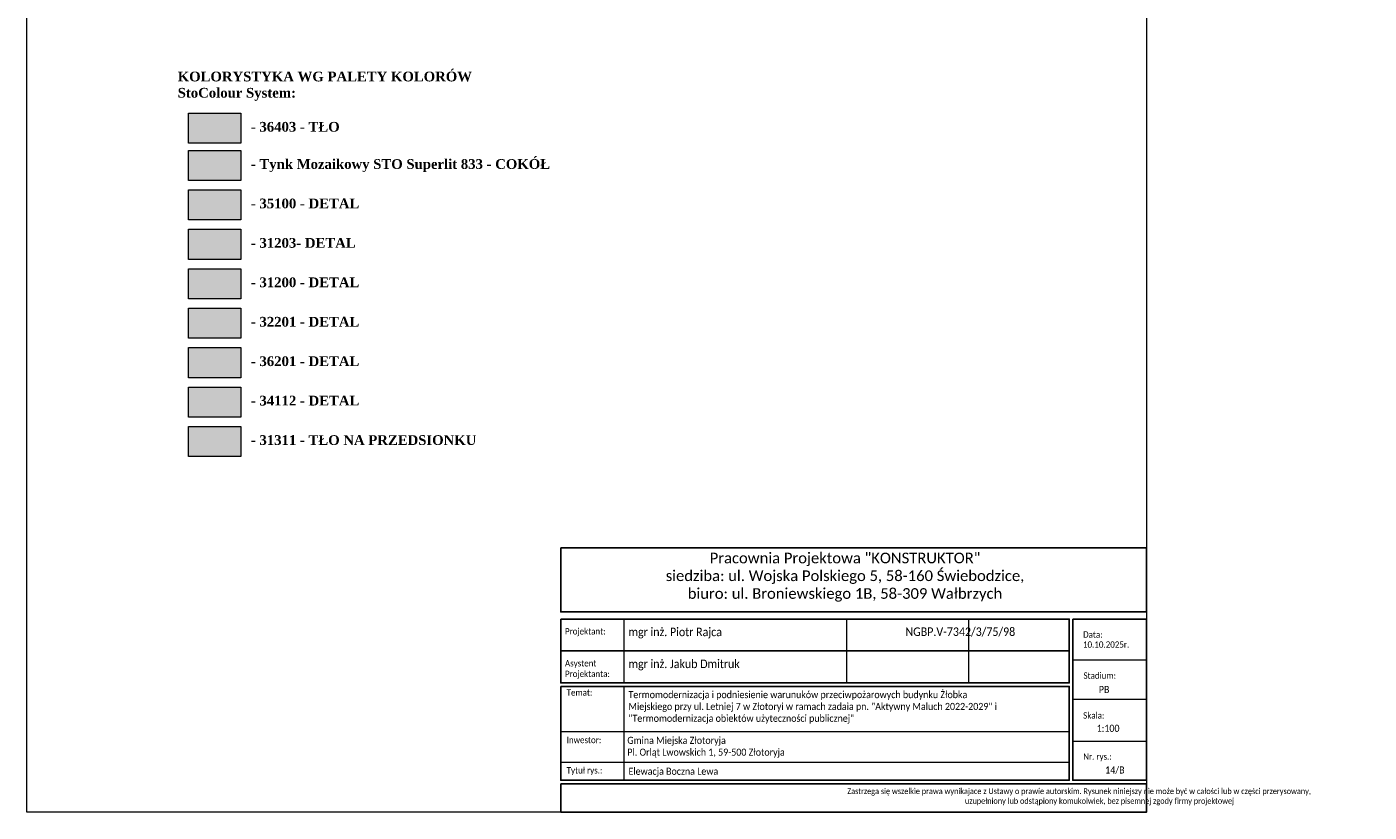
# Model space of a CAD drawing. Header units: millimetres. Extents: x 2341 to 31069, y -7915 to 10644.
# Tile 70 of 105: x 16233 to 19673, y -4509 to -2495. Entities that reach past the tile are written whole.
import ezdxf

# ---------------------------------------------------------------- set-up
doc = ezdxf.new("R2010")
doc.units = ezdxf.units.MM
for name, color, linetype, lineweight in [('A_Kontur_cienka', 250, 'Continuous', 0), ('A_Kontur_Detal arch', 65, 'Continuous', 13), ('opisy', 5, 'Continuous', 5)]:
    doc.layers.add(name, color=color, linetype=linetype, lineweight=lineweight)
doc.styles.add('ROMANS', font='romans.shx', dxfattribs={"height": 1})
doc.styles.get("Standard").update_dxf_attribs({"font": 'ARIAL.TTF'})
doc.styles.add('TABELKA', font='romans.shx', dxfattribs={"width": 0.9})

msp = doc.modelspace()

# ---------------------------------------------------------------- hatches: boundary and pattern name
at = {"true_color": 0x5f94bb}
h = msp.add_hatch(color=153, dxfattribs=at)
h.dxf.hatch_style = 1
h.paths.add_polyline_path([(16780.9, -2913.4), (16647, -2913.4), (16647, -2990.5), (16780.9, -2990.5)])
at = {"true_color": 0xf7e885}
h = msp.add_hatch(color=41, dxfattribs=at)
h.dxf.hatch_style = 1
h.paths.add_polyline_path([(16780.9, -3014.5), (16647, -3014.5), (16647, -3091.6), (16780.9, -3091.6)])
at = {"true_color": 0xf2cf44}
h = msp.add_hatch(color=53, dxfattribs=at)
h.dxf.hatch_style = 1
h.paths.add_polyline_path([(16780.9, -3115.6), (16647, -3115.6), (16647, -3192.7), (16780.9, -3192.7)])
at = {"true_color": 0xf79351}
h = msp.add_hatch(color=21, dxfattribs=at)
h.dxf.hatch_style = 1
h.paths.add_polyline_path([(16780.9, -3216.7), (16647, -3216.7), (16647, -3293.8), (16780.9, -3293.8)])
at = {"true_color": 0x6da06b}
h = msp.add_hatch(color=75, dxfattribs=at)
h.dxf.hatch_style = 1
h.paths.add_polyline_path([(16780.9, -3317.8), (16647, -3317.8), (16647, -3394.9), (16780.9, -3394.9)])
at = {"true_color": 0xa69aaf}
h = msp.add_hatch(color=253, dxfattribs=at)
h.dxf.hatch_style = 1
h.paths.add_polyline_path([(16780.9, -3418.9), (16647, -3418.9), (16647, -3496), (16780.9, -3496)])
at = {"true_color": 0xe8cb7b}
h = msp.add_hatch(color=31, dxfattribs=at)
h.dxf.hatch_style = 1
h.paths.add_polyline_path([(16780.9, -3520), (16647, -3520), (16647, -3597.1), (16780.9, -3597.1)])
at = {"layer": 'A_Kontur_Detal arch', "true_color": 0xd3da7b}
h = msp.add_hatch(color=53, dxfattribs=at)
h.dxf.hatch_style = 1
h.paths.add_polyline_path([(16780.9, -2716.9), (16647, -2716.9), (16647, -2793.9), (16780.9, -2793.9)])
at = {"layer": 'A_Kontur_Detal arch', "true_color": 0x7aafdf}
h = msp.add_hatch(color=143, dxfattribs=at)
h.dxf.hatch_style = 1
h.paths.add_polyline_path([(16780.9, -2812.3), (16647, -2812.3), (16647, -2889.4), (16780.9, -2889.4)])

# ---------------------------------------------------------------- linework, layer by layer
at = {"color": 0, "lineweight": 15, "ltscale": 10}
for p, q in [((17763.7, -4177.4), (17763.7, -4013.6)), ((18334.5, -4177.4), (18334.5, -4013.6)), ((18647.5, -4177.4), (18647.5, -4013.6)), ((19102.8, -4118.7), (18913.5, -4118.7)), ((17763.7, -4426.8), (17763.7, -4186.5)), ((19102.8, -4220.2), (18913.5, -4220.2)), ((18904.4, -4303.2), (17601.3, -4303.2)), ((18913.5, -4327.1), (19102.8, -4327.1)), ((18904.4, -4381.3), (17601.3, -4381.3))]:
    msp.add_line(p, q, dxfattribs=at)
at = {"color": 0, "ltscale": 10}
msp.add_line((17601.3, -4095.5), (18904.4, -4095.5), dxfattribs=at)
for points in [[(17601.3, -3830.9), (19102.8, -3830.9), (19102.8, -3995.4), (17601.3, -3995.4)], [(17601.3, -4013.6), (18904.4, -4013.6), (18904.4, -4177.4), (17601.3, -4177.4)], [(18913.5, -4013.6), (19102.8, -4013.6), (19102.8, -4426.8), (18913.5, -4426.8)], [(17601.3, -4186.5), (18904.4, -4186.5), (18904.4, -4426.8), (17601.3, -4426.8)], [(17601.3, -4435.9), (19102.8, -4435.9), (19102.8, -4508.7), (17601.3, -4508.7)]]:
    msp.add_lwpolyline(points, close=True, dxfattribs=at)
at = {"layer": 'A_Kontur_cienka', "color": 0, "ltscale": 30}
msp.add_lwpolyline([(16232.8, -4508.7), (16232.8, -408.7), (19102.8, -408.7), (19102.8, -4508.7), (16232.8, -4508.7)], dxfattribs=at)
at = {"layer": 'opisy', "color": 7}
for points in [[(16647, -2716.9), (16780.9, -2716.9), (16780.9, -2793.9), (16647, -2793.9)], [(16647, -2812.3), (16780.9, -2812.3), (16780.9, -2889.4), (16647, -2889.4)], [(16647, -2913.4), (16780.9, -2913.4), (16780.9, -2990.5), (16647, -2990.5)], [(16647, -3014.5), (16780.9, -3014.5), (16780.9, -3091.6), (16647, -3091.6)], [(16647, -3115.6), (16780.9, -3115.6), (16780.9, -3192.7), (16647, -3192.7)], [(16647, -3216.7), (16780.9, -3216.7), (16780.9, -3293.8), (16647, -3293.8)], [(16647, -3317.8), (16780.9, -3317.8), (16780.9, -3394.9), (16647, -3394.9)], [(16647, -3418.9), (16780.9, -3418.9), (16780.9, -3496), (16647, -3496)], [(16647, -3520), (16780.9, -3520), (16780.9, -3597.1), (16647, -3597.1)]]:
    msp.add_lwpolyline(points, close=True, dxfattribs=at)

# ---------------------------------------------------------------- texts
at = {"color": 7, "lineweight": 5, "insert": (16619.4, -2610.3), "char_height": 25, "width": 939.544, "attachment_point": 1}
msp.add_mtext('{\\fTimes New Roman|b1|i0|c0|p18;KOLORYSTYKA WG PALETY KOLORÓW\\P\\fTimes New Roman|b1|i0|c238|p18;StoColour System\\fTimes New Roman|b1|i0|c0|p18;:}', dxfattribs=at)
at = {"color": 7, "char_height": 25, "width": 772.772, "attachment_point": 1}
for s, insert in [('{\\fTimes New Roman|b1|i0|c238|p18;- 36403 - TŁO}', (16806.9, -2739.2)), ('{\\fTimes New Roman|b1|i0|c238|p18;- Tynk Mozaikowy STO Superlit 833 - COKÓŁ}', (16806.9, -2834.6)), ('{\\fTimes New Roman|b1|i0|c238|p18;- 35100 - DETAL}', (16806.9, -2935.7)), ('{\\fTimes New Roman|b1|i0|c238|p18;- 31203- DETAL}', (16806.9, -3036.8)), ('{\\fTimes New Roman|b1|i0|c238|p18;- 31200 - DETAL}', (16806.9, -3137.9)), ('{\\fTimes New Roman|b1|i0|c238|p18;- 32201 - DETAL}', (16806.9, -3239)), ('{\\fTimes New Roman|b1|i0|c238|p18;- 36201 - DETAL}', (16806.9, -3340.1)), ('{\\fTimes New Roman|b1|i0|c238|p18;- 34112 - DETAL}', (16806.9, -3441.2)), ('{\\fTimes New Roman|b1|i0|c238|p18;- 31311 - TŁO NA PRZEDSIONKU}', (16806.9, -3542.3))]:
    msp.add_mtext(s, dxfattribs=dict(at, insert=insert))
at = {"color": 0, "ltscale": 10, "insert": (17627.9, -3843.5), "char_height": 27.3, "width": 1403.675, "attachment_point": 1}
msp.add_mtext('\\pqc;\\fCalibri|b0|i0|c0|p0;Pracownia Projektowa "KONSTRUKTOR"\\Psiedziba: ul. Wojska Polskiego 5, 58-160 Świebodzice,\\Pbiuro: ul. Broniewskiego 1B, 58-309 Wałbrzych', dxfattribs=at)
at = {"color": 0, "ltscale": 10, "attachment_point": 1, "style": 'TABELKA'}
for s, insert, char_height, width in [('\\fCalibri|b0|i0|c0|p0;\\W0.9;Projektant:', (17612, -4036.9), 16.38, 198.38), ('\\fCalibri|b0|i0|c0|p0;\\W0.9;Data:', (18940, -4045.1), 16.38, 198.396), ('{\\fCalibri|b0|i0|c238|p34;10.10.2025\\fCalibri|b0|i0|c0|p34;r.}', (18939.7, -4070.9), 16.38, 198.38), ('{\\fCalibri|b0|i0|c0|p0;Asystent\\PProjektanta:}', (17612, -4118.8), 16.38, 198.38), ('\\fCalibri|b0|i0|c0|p0;\\W0.9;Stadium:', (18940.9, -4150.4), 16.38, 198.396), ('\\fCalibri|b0|i0|c0|p0;\\W0.9;Temat:', (17616.3, -4193.7), 16.38, 198.396), ('\\A1;\\pxt20.75813,41.51508;{\\fCalibri|b0|i0|c238|p34;Termomodernizacja i podniesienie warunuków przeciwpożarowych budynku Żłobka \\PMiejskiego przy ul. Letniej 7 w Złotoryi w ramach zadaia pn. "Aktywny Maluch 2022-2029" i\\P"Termomodernizacja obiektów użyteczności publicznej"\\P\\pt0;\\P\\P\\pt20.75813,41.51508; }', (17774.7, -4198.3), 18.2, 1242.764), ('{\\fCalibri|b0|i0|c238|p0;PB}', (18980.2, -4185.1), 18.2, 42.786), ('\\fCalibri|b0|i0|c0|p0;\\W0.9;Skala:', (18940.1, -4252.6), 16.38, 198.396), ('{\\fCalibri|b0|i0|c0|p0;1:100}', (18974.6, -4284.6), 18.2, 198.38), ('\\fCalibri|b0|i0|c0|p0;\\W0.9;Inwestor:', (17616.3, -4315.5), 16.38, 198.396), ('\\fCalibri|b0|i0|c0|p0;\\W0.9;Nr. rys.:', (18940.3, -4357.9), 16.38, 198.396), ('\\fCalibri|b0|i0|c0|p0;\\W0.9;Tytuł rys.:', (17616.3, -4393.3), 16.38, 198.396), ('{\\fCalibri|b0|i0|c0|p0;14/B}', (18996.6, -4391.5), 18.2, 198.38)]:
    msp.add_mtext(s, dxfattribs=dict(at, insert=insert, char_height=char_height, width=width))
at = {"color": 0, "ltscale": 10, "attachment_point": 1}
for s, insert, char_height, style in [('\\fCalibri|b0|i0|c0|p0;\\W0.9;mgr inż. Piotr Rajca', (17774.8, -4035.7), 21.84, 'TABELKA'), ('\\pxqc;{\\fCalibri|b0|i0|c0|p0;NGBP.V-7342/3/75/98}', (18484.6, -4035.2), 21.84, 'TABELKA'), ('{\\fCalibri|b0|i0|c0|p0;mgr inż. Jakub Dmitruk}', (17774.8, -4117.6), 21.84, 'TABELKA'), ('\\A1;\\P{\\fCalibri|b0|i0|c238|p34;Gmina Miejska Złotoryja \\PPl. Orląt Lwowskich 1, 59-500 Złotoryja}', (17771.8, -4285.2), 18.2, 'TABELKA'), ('{\\fCalibri|b0|i0|c0|p0;Elewacja Boczna Lewa}', (17774.8, -4394.8), 18.2, 'TABELKA'), ('\\pqc;\\fCalibri|b0|i0|c0|p0;\\W0.9;Zastrzega się wszelkie prawa wynikajace z Ustawy o prawie autorskim. Rysunek niniejszy nie może być w całości lub w części przerysowany,\\P                      uzupełniony lub odstąpiony komukolwiek, bez pisemnej zgody firmy projektowej ', (18335.6, -4447.4), 15, 'ROMANS')]:
    msp.add_mtext(s, dxfattribs=dict(at, insert=insert, char_height=char_height, style=style))

doc.saveas('drawing.dxf')
